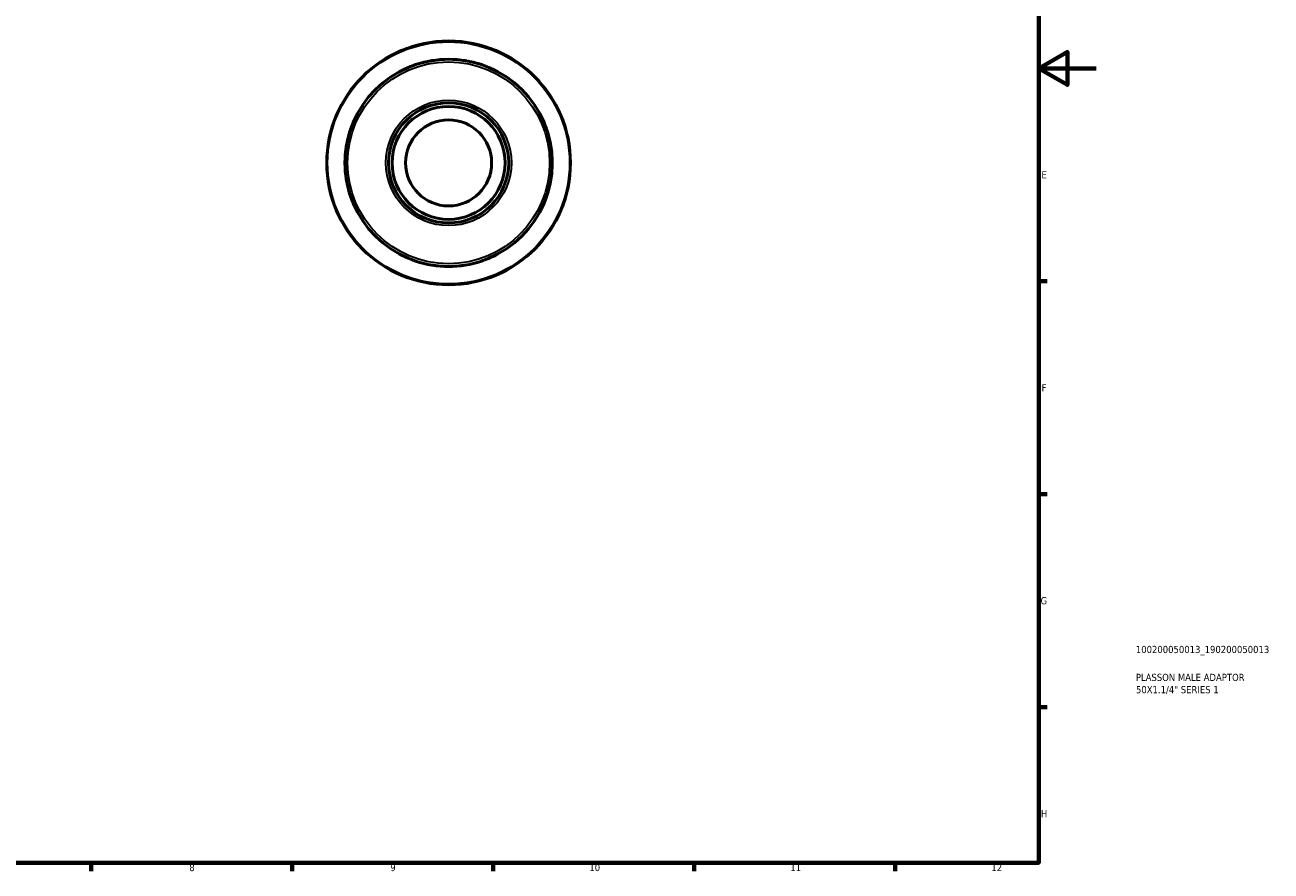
# Model space of a CAD drawing. Header units: millimetres. Extents: x 0 to 902, y 0 to 594.
# Tile 4 of 5: x 467 to 902, y 17 to 312. Entities that reach past the tile are written whole.
import ezdxf

# ---------------------------------------------------------------- set-up
doc = ezdxf.new("R2010")
doc.units = ezdxf.units.MM
for name, color, linetype, lineweight in [('Border (ISO)', 7, 'Continuous', 70), ('Title (ISO)', 7, 'Continuous', 50), ('Visible (ISO)', 7, 'Continuous', 50), ('Visible Narrow (ISO)', 7, 'Continuous', 35)]:
    doc.layers.add(name, color=color, linetype=linetype, lineweight=lineweight)
doc.styles.add('Note Text (ISO)', font='tahoma.ttf')

# ---------------------------------------------------------------- blocks, each defined once
blk = doc.blocks.new('Borders Default Border')
at = {"layer": 'Border (ISO)'}
for p, q in [((821, 222.75), (823.9, 222.75)), ((821, 148.5), (823.9, 148.5)), ((821, 74.25), (823.9, 74.25)), ((490.58, 20), (490.58, 17.1)), ((560.67, 20), (560.67, 17.1)), ((630.75, 20), (630.75, 17.1)), ((700.83, 20), (700.83, 17.1)), ((770.92, 20), (770.92, 17.1))]:
    blk.add_line(p, q, dxfattribs=at)
at = {"layer": 'Border (ISO)', "flags": 128}
for points in [[(20, 20), (20, 574), (821, 574), (821, 20), (20, 20)], [(841, 297), (821, 297), (831, 302.77), (831, 291.23), (821, 297)]]:
    blk.add_lwpolyline(points, dxfattribs=at)
at = {"layer": 'Border (ISO)', "color": 232, "true_color": 0xca0064, "char_height": 2.5, "attachment_point": 7, "style": 'Note Text (ISO)'}
for s, insert in [('E', (821.94, 258.63)), ('F', (822, 184.38)), ('G', (821.61, 110.08)), ('H', (821.74, 35.88)), ('8', (524.81, 17.04)), ('9', (594.88, 17.05)), ('10', (664.29, 17.05)), ('11', (734.37, 17.1)), ('12', (804.46, 17.1))]:
    blk.add_mtext(s, dxfattribs=dict(at, insert=insert))
blk = doc.blocks.new('Title Blocks ISO')
at = {"layer": 'Title (ISO)', "color": 232, "true_color": 0xca0064, "style": 'Note Text (ISO)'}
for tag, p in [('PART_NUMBER_001', (33.84, 73.13)), ('DESCRIPTION_001', (33.84, 63.4)), ('DESCRIPTION_002', (33.88, 59.12))]:
    blk.add_attdef(tag, p, '', height=2.5, dxfattribs=at)

msp = doc.modelspace()

# ---------------------------------------------------------------- linework, layer by layer
at = {"layer": 'Visible (ISO)'}
for radius in [42.5, 36.125, 20.955, 19.698, 15]:
    msp.add_circle((615.211, 264.055), radius, dxfattribs=at)
for start, end in [(71.4414, 108.5586), (161.4414, 198.5586), (341.4414, 18.5586), (251.4414, 288.5586)]:
    msp.add_arc((615.211, 264.055), 36.132, start, end, dxfattribs=at)
for points, knots in [([(598.739, 296.206), (599.318, 296.503), (599.943, 296.805), (601.011, 297.279), (601.433, 297.458), (602.11, 297.728), (602.36, 297.825), (602.826, 297.999), (603.042, 298.077), (603.41, 298.206), (603.561, 298.258), (603.711, 298.309)], [-0.56929339, -0.56929339, -0.56929339, -0.56929339, -0.34024092, -0.34024092, -0.19815826, -0.19815826, -0.11701675, -0.11701675, -0.04776342, -0.04776342, 0, 0, 0, 0]), ([(626.711, 298.309), (626.813, 298.275), (626.914, 298.24), (627.13, 298.165), (627.246, 298.125), (627.615, 297.993), (627.867, 297.899), (628.905, 297.5), (629.667, 297.175), (630.836, 296.631), (631.272, 296.417), (631.684, 296.206)], [-0.5691674, -0.5691674, -0.5691674, -0.5691674, -0.53714365, -0.53714365, -0.50037991, -0.50037991, -0.41940388, -0.41940388, -0.16293744, -0.16293744, 0, 0, 0, 0]), ([(580.958, 275.555), (580.992, 275.656), (581.027, 275.758), (581.101, 275.974), (581.142, 276.09), (581.274, 276.459), (581.368, 276.71), (581.766, 277.749), (582.092, 278.511), (582.636, 279.68), (582.85, 280.116), (583.061, 280.527)], [-0.56918954, -0.56918954, -0.56918954, -0.56918954, -0.53716377, -0.53716377, -0.50039784, -0.50039784, -0.41941741, -0.41941741, -0.1629435, -0.1629435, -0.00002218, -0.00002218, -0.00002218, -0.00002218]), ([(647.362, 280.527), (647.659, 279.949), (647.961, 279.323), (648.436, 278.256), (648.614, 277.834), (648.885, 277.156), (648.981, 276.907), (649.155, 276.441), (649.233, 276.224), (649.363, 275.857), (649.414, 275.706), (649.465, 275.555)], [-0.56929337, -0.56929337, -0.56929337, -0.56929337, -0.34026645, -0.34026645, -0.19817318, -0.19817318, -0.11702559, -0.11702559, -0.04776702, -0.04776702, 0, 0, 0, 0]), ([(583.061, 247.583), (582.764, 248.162), (582.462, 248.787), (581.987, 249.855), (581.809, 250.276), (581.538, 250.954), (581.442, 251.203), (581.268, 251.67), (581.19, 251.886), (581.06, 252.254), (581.009, 252.404), (580.958, 252.555)], [-0.56929337, -0.56929337, -0.56929337, -0.56929337, -0.34026645, -0.34026645, -0.19817318, -0.19817318, -0.11702559, -0.11702559, -0.04776702, -0.04776702, 0, 0, 0, 0]), ([(649.465, 252.555), (649.431, 252.454), (649.396, 252.353), (649.321, 252.136), (649.281, 252.021), (649.149, 251.652), (649.055, 251.4), (648.657, 250.361), (648.331, 249.6), (647.787, 248.43), (647.573, 247.995), (647.362, 247.583)], [-0.56918954, -0.56918954, -0.56918954, -0.56918954, -0.53716377, -0.53716377, -0.50039784, -0.50039784, -0.41941741, -0.41941741, -0.1629435, -0.1629435, -0.00002218, -0.00002218, -0.00002218, -0.00002218]), ([(603.711, 229.802), (603.61, 229.836), (603.509, 229.87), (603.292, 229.945), (603.177, 229.986), (602.808, 230.118), (602.556, 230.211), (601.518, 230.61), (600.756, 230.936), (599.586, 231.479), (599.151, 231.693), (598.739, 231.904)], [-0.56918954, -0.56918954, -0.56918954, -0.56918954, -0.53716377, -0.53716377, -0.50039784, -0.50039784, -0.41941741, -0.41941741, -0.1629435, -0.1629435, -0.00002218, -0.00002218, -0.00002218, -0.00002218]), ([(631.684, 231.904), (631.105, 231.608), (630.48, 231.306), (629.412, 230.831), (628.99, 230.653), (628.313, 230.382), (628.063, 230.286), (627.597, 230.112), (627.381, 230.033), (627.013, 229.904), (626.862, 229.852), (626.711, 229.802)], [-0.56929337, -0.56929337, -0.56929337, -0.56929337, -0.34026645, -0.34026645, -0.19817318, -0.19817318, -0.11702559, -0.11702559, -0.04776702, -0.04776702, 0, 0, 0, 0])]:
    msp.add_open_spline(points, degree=3, knots=knots, dxfattribs=at)
at = {"layer": 'Visible Narrow (ISO)'}
for p, q in [((603.711, 298.301), (603.711, 298.308)), ((626.711, 298.308), (626.711, 298.301)), ((580.958, 275.555), (580.965, 275.555)), ((649.458, 275.555), (649.465, 275.555)), ((580.965, 252.555), (580.958, 252.555)), ((649.465, 252.555), (649.458, 252.555)), ((603.711, 229.802), (603.711, 229.809)), ((626.711, 229.809), (626.711, 229.802))]:
    msp.add_line(p, q, dxfattribs=at)
for radius in [42.185, 35.2, 21.88]:
    msp.add_circle((615.211, 264.055), radius, dxfattribs=at)

# ---------------------------------------------------------------- block references
msp.add_blockref('Borders Default Border', (0, 0))
msp.add_blockref('Title Blocks ISO', (821, 20)).add_auto_attribs({'PART_NUMBER_001': '100200050013_190200050013', 'DESCRIPTION_001': 'PLASSON MALE ADAPTOR', 'DESCRIPTION_002': '50X1.1/4" SERIES 1'})

doc.saveas('drawing.dxf')
